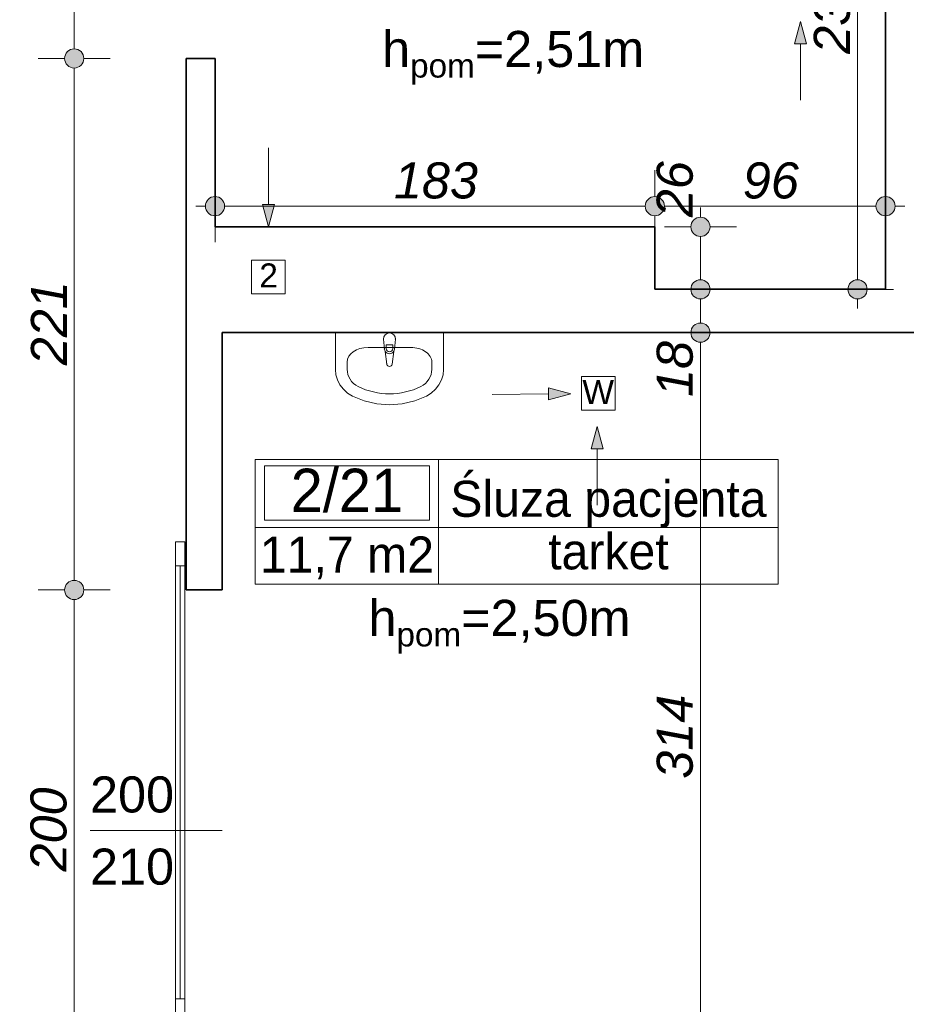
# Model space of a CAD drawing. Header units: millimetres. Extents: x -13944 to 84772, y -78836 to -35317.
# Tile 33 of 85: x 26552 to 30241, y -61696 to -57602. Entities that reach past the tile are written whole.
import ezdxf
from ezdxf.enums import TextEntityAlignment as Align

# ---------------------------------------------------------------- set-up
doc = ezdxf.new("R2010")
doc.units = ezdxf.units.MM
doc.header["$MEASUREMENT"] = 0
for name, color, linetype, lineweight in [('0_Nr_pióra__3', 7, 'Continuous', 20), ('Drzwi ArchiCAD_Nr_pióra__1', 7, 'Continuous', 0), ('Instalacje - Went_Klim_Nr_pióra__42', 150, 'Continuous', 13), ('Konstrukcja - Ściany zew_Nr_pióra__6', 7, 'Continuous', 35), ('Metryczki pomieszczeń ArchiCADa_Nr_pióra__1', 7, 'Continuous', 0), ('Wnetrze - Sanitariaty_Nr_pióra__22', 8, 'Continuous', 13), ('Wymiarowanie - Ogólne_Nr_pióra__82', 114, 'Continuous', 13), ('Znaczniki drzwi ArchiCADa_Nr_pióra__1', 7, 'Continuous', 0), ('Znaczniki drzwi ArchiCADa_Nr_pióra__7', 7, 'Continuous', 70)]:
    doc.layers.add(name, color=color, linetype=linetype, lineweight=lineweight)
doc.layers.add('Elementy modelu - Strefy', color=7, linetype='Continuous')
doc.layers.add('Wymiarowanie - Ogólne', color=7, linetype='Continuous')
doc.styles.add('GENERATED_STYLE_1', font='txt')
doc.styles.add('GENERATED_STYLE_2', font='txt')
doc.styles.add('GENERATED_STYLE_3', font='txt')
doc.styles.add('GENERATED_STYLE_4', font='txt')
doc.dimstyles.new('GENERATED_STYLE__1', dxfattribs={"dimtxt": 150, "dimasz": 152, "dimexe": 0.18, "dimexo": 0, "dimgap": 0.09, "dimtad": 1, "dimlfac": 0.1, "dimzin": 0, "dimdsep": 46, "dimtxsty": 'GENERATED_STYLE_3', "dimblk": 'ARROWHEAD_11', "dimblk1": 'ARROWHEAD_11', "dimblk2": 'ARROWHEAD_11', "dimcen": 0.09, "dimclrd": 114, "dimclre": 114, "dimclrt": 114, "dimazin": 0, "dimtfac": 1, "dimtdec": 4, "dimtmove": 0, "dimatfit": 3, "dimfxl": 1, "dimtolj": 1, "dimtzin": 0, "dimarcsym": 0})
doc.dimstyles.new('GENERATED_STYLE__2', dxfattribs={"dimtxt": 150, "dimasz": 152, "dimexe": 0.18, "dimexo": 0, "dimgap": 0.09, "dimtad": 1, "dimtih": 1, "dimtoh": 1, "dimlfac": 0.1, "dimzin": 0, "dimdsep": 46, "dimtxsty": 'GENERATED_STYLE_3', "dimblk": 'ARROWHEAD_11', "dimblk1": 'ARROWHEAD_11', "dimblk2": 'ARROWHEAD_11', "dimcen": 0.09, "dimclrd": 114, "dimclre": 114, "dimclrt": 114, "dimazin": 0, "dimtfac": 1, "dimtdec": 4, "dimtmove": 0, "dimatfit": 3, "dimfxl": 1, "dimtolj": 1, "dimtzin": 0, "dimarcsym": 0})

# ---------------------------------------------------------------- blocks, each defined once
blk = doc.blocks.new('Śluza pacjenta_2_21_21', base_point=(28295.1, -59713.7))
at = {"layer": 'Metryczki pomieszczeń ArchiCADa_Nr_pióra__1', "linetype": 'Continuous'}
for p, q in [((27531.9, -59430.8), (29707.7, -59430.8)), ((27531.9, -59949.4), (27531.9, -59430.8)), ((28295.1, -59430.8), (28295.1, -59949.4)), ((29707.7, -59430.8), (29707.7, -59949.4)), ((27570, -59456.8), (28256.9, -59456.8)), ((27570, -59683.1), (27570, -59456.8)), ((28256.9, -59456.8), (28256.9, -59683.1)), ((28256.9, -59683.1), (27570, -59683.1)), ((27531.9, -59713.7), (29707.7, -59713.7)), ((29707.7, -59949.4), (27531.9, -59949.4))]:
    blk.add_line(p, q, dxfattribs=at)
at = {"layer": 'Metryczki pomieszczeń ArchiCADa_Nr_pióra__1'}
for tag, height, style, p in [('ROOM_NUMBER', 180, 'GENERATED_STYLE_2', (27913.5, -59558.8)), ('ROOM_NAME', 150, 'GENERATED_STYLE_1', (29001.4, -59593.8)), ('floor_f', 150, 'GENERATED_STYLE_1', (29001.4, -59812.4)), ('ROOM_CALC_AREA', 150, 'GENERATED_STYLE_1', (27913.5, -59825.8))]:
    blk.add_attdef(tag, text='', height=height, dxfattribs=dict(at, style=style)).set_placement(p, align=Align.MIDDLE_CENTER)
blk = doc.blocks.new('*D332')
at = {"layer": 'Wymiarowanie - Ogólne_Nr_pióra__82', "linetype": 'Continuous'}
for points in [[(26818.8, -59973), (26815.7, -59957.7), (26807.1, -59944.7), (26794.1, -59936), (26778.8, -59933), (26763.5, -59936), (26750.5, -59944.7), (26741.8, -59957.7), (26738.8, -59973), (26741.8, -59988.3), (26750.5, -60001.3), (26763.5, -60009.9), (26778.8, -60013), (26794.1, -60009.9), (26807.1, -60001.3), (26815.7, -59988.3)], [(26818.8, -61973), (26815.7, -61957.7), (26807.1, -61944.7), (26794.1, -61936), (26778.8, -61933), (26763.5, -61936), (26750.5, -61944.7), (26741.8, -61957.7), (26738.8, -61973), (26741.8, -61988.3), (26750.5, -62001.3), (26763.5, -62009.9), (26778.8, -62013), (26794.1, -62009.9), (26807.1, -62001.3), (26815.7, -61988.3)]]:
    blk.add_hatch(color=256, dxfattribs=at).paths.add_polyline_path(points)
for p, q in [((26738.8, -59973), (26628.8, -59973)), ((26928.8, -59973), (26818.8, -59973)), ((26778.8, -61933), (26778.8, -60013)), ((26738.8, -61973), (26628.8, -61973)), ((26928.8, -61973), (26818.8, -61973))]:
    blk.add_line(p, q, dxfattribs=at)
for centre in [(26778.8, -59973), (26778.8, -61973)]:
    blk.add_circle(centre, 40, dxfattribs=at)
at = {"layer": 'Wymiarowanie - Ogólne_Nr_pióra__82', "insert": (26748.8, -61143.7), "char_height": 150, "attachment_point": 7, "rotation": 90, "style": 'GENERATED_STYLE_3'}
blk.add_mtext('\\A1;{\\fArial|b0|i1|c238|p38;200}', dxfattribs=at)
blk = doc.blocks.new('ARROWHEAD_11')
at = {"color": 0, "linetype": 'Continuous', "lineweight": 0}
blk.add_line((0, 0), (-1, 0), dxfattribs=at)
at = {"color": 0, "linetype": 'Continuous', "lineweight": 0, "const_width": 0.25, "flags": 128}
blk.add_lwpolyline([(-0.125, 0, 1), (0.125, 0, 1)], format="xyb", close=True, dxfattribs=at)
blk = doc.blocks.new('*D333')
at = {"layer": 'Wymiarowanie - Ogólne_Nr_pióra__82', "linetype": 'Continuous'}
for points in [[(26818.8, -57763), (26815.7, -57747.7), (26807.1, -57734.7), (26794.1, -57726), (26778.8, -57723), (26763.5, -57726), (26750.5, -57734.7), (26741.8, -57747.7), (26738.8, -57763), (26741.8, -57778.3), (26750.5, -57791.3), (26763.5, -57799.9), (26778.8, -57803), (26794.1, -57799.9), (26807.1, -57791.3), (26815.7, -57778.3)], [(26818.8, -59973), (26815.7, -59957.7), (26807.1, -59944.7), (26794.1, -59936), (26778.8, -59933), (26763.5, -59936), (26750.5, -59944.7), (26741.8, -59957.7), (26738.8, -59973), (26741.8, -59988.3), (26750.5, -60001.3), (26763.5, -60009.9), (26778.8, -60013), (26794.1, -60009.9), (26807.1, -60001.3), (26815.7, -59988.3)]]:
    blk.add_hatch(color=256, dxfattribs=at).paths.add_polyline_path(points)
for p, q in [((26738.8, -57763), (26628.8, -57763)), ((26928.8, -57763), (26818.8, -57763)), ((26778.8, -59933), (26778.8, -57803)), ((26738.8, -59973), (26628.8, -59973)), ((26928.8, -59973), (26818.8, -59973))]:
    blk.add_line(p, q, dxfattribs=at)
for centre in [(26778.8, -57763), (26778.8, -59973)]:
    blk.add_circle(centre, 40, dxfattribs=at)
at = {"layer": 'Wymiarowanie - Ogólne_Nr_pióra__82', "insert": (26748.8, -59038.7), "char_height": 150, "attachment_point": 7, "rotation": 90, "style": 'GENERATED_STYLE_3'}
blk.add_mtext('\\A1;{\\fArial|b0|i1|c238|p38;221}', dxfattribs=at)
blk = doc.blocks.new('*D334')
at = {"layer": 'Wymiarowanie - Ogólne_Nr_pióra__82', "linetype": 'Continuous'}
for points in [[(26818.8, -56683), (26815.7, -56667.7), (26807.1, -56654.7), (26794.1, -56646), (26778.8, -56643), (26763.5, -56646), (26750.5, -56654.7), (26741.8, -56667.7), (26738.8, -56683), (26741.8, -56698.3), (26750.5, -56711.3), (26763.5, -56719.9), (26778.8, -56723), (26794.1, -56719.9), (26807.1, -56711.3), (26815.7, -56698.3)], [(26818.8, -57763), (26815.7, -57747.7), (26807.1, -57734.7), (26794.1, -57726), (26778.8, -57723), (26763.5, -57726), (26750.5, -57734.7), (26741.8, -57747.7), (26738.8, -57763), (26741.8, -57778.3), (26750.5, -57791.3), (26763.5, -57799.9), (26778.8, -57803), (26794.1, -57799.9), (26807.1, -57791.3), (26815.7, -57778.3)]]:
    blk.add_hatch(color=256, dxfattribs=at).paths.add_polyline_path(points)
for p, q in [((26738.8, -56683), (26628.8, -56683)), ((26928.8, -56683), (26818.8, -56683)), ((26778.8, -57723), (26778.8, -56723)), ((26738.8, -57763), (26628.8, -57763)), ((26928.8, -57763), (26818.8, -57763))]:
    blk.add_line(p, q, dxfattribs=at)
for centre in [(26778.8, -56683), (26778.8, -57763)]:
    blk.add_circle(centre, 40, dxfattribs=at)
at = {"layer": 'Wymiarowanie - Ogólne_Nr_pióra__82', "insert": (26748.8, -57393.7), "char_height": 150, "attachment_point": 7, "rotation": 90, "style": 'GENERATED_STYLE_3'}
blk.add_mtext('\\A1;{\\fArial|b0|i1|c238|p38;108}', dxfattribs=at)
blk = doc.blocks.new('*D369')
at = {"layer": 'Wymiarowanie - Ogólne_Nr_pióra__82', "linetype": 'Continuous'}
for points in [[(29424.3, -58903), (29421.3, -58887.7), (29412.6, -58874.7), (29399.6, -58866), (29384.3, -58863), (29369, -58866), (29356, -58874.7), (29347.4, -58887.7), (29344.3, -58903), (29347.4, -58918.3), (29356, -58931.3), (29369, -58939.9), (29384.3, -58943), (29399.6, -58939.9), (29412.6, -58931.3), (29421.3, -58918.3)], [(29424.3, -62043.9), (29421.3, -62028.6), (29412.6, -62015.6), (29399.6, -62006.9), (29384.3, -62003.9), (29369, -62006.9), (29356, -62015.6), (29347.4, -62028.6), (29344.3, -62043.9), (29347.4, -62059.2), (29356, -62072.2), (29369, -62080.8), (29384.3, -62083.9), (29399.6, -62080.8), (29412.6, -62072.2), (29421.3, -62059.2)]]:
    blk.add_hatch(color=256, dxfattribs=at).paths.add_polyline_path(points)
for p, q in [((29344.3, -58903), (29234.3, -58903)), ((29534.3, -58903), (29424.3, -58903)), ((29384.3, -62003.9), (29384.3, -58943)), ((29344.3, -62043.9), (29234.3, -62043.9)), ((29534.3, -62043.9), (29424.3, -62043.9))]:
    blk.add_line(p, q, dxfattribs=at)
for centre in [(29384.3, -58903), (29384.3, -62043.9)]:
    blk.add_circle(centre, 40, dxfattribs=at)
at = {"layer": 'Wymiarowanie - Ogólne_Nr_pióra__82', "char_height": 150, "attachment_point": 7, "rotation": 90, "style": 'GENERATED_STYLE_3'}
for s, insert in [('\\A1;{\\fArial|b0|i1|c238|p38;18}', (29354.3, -59170.6)), ('\\A1;{\\fArial|b0|i1|c238|p38;314}', (29354.3, -60758))]:
    blk.add_mtext(s, dxfattribs=dict(at, insert=insert))
blk = doc.blocks.new('*D370')
at = {"layer": 'Wymiarowanie - Ogólne_Nr_pióra__82', "linetype": 'Continuous'}
for points in [[(29424.3, -58723), (29421.3, -58707.7), (29412.6, -58694.7), (29399.6, -58686), (29384.3, -58683), (29369, -58686), (29356, -58694.7), (29347.4, -58707.7), (29344.3, -58723), (29347.4, -58738.3), (29356, -58751.3), (29369, -58759.9), (29384.3, -58763), (29399.6, -58759.9), (29412.6, -58751.3), (29421.3, -58738.3)], [(29424.3, -58903), (29421.3, -58887.7), (29412.6, -58874.7), (29399.6, -58866), (29384.3, -58863), (29369, -58866), (29356, -58874.7), (29347.4, -58887.7), (29344.3, -58903), (29347.4, -58918.3), (29356, -58931.3), (29369, -58939.9), (29384.3, -58943), (29399.6, -58939.9), (29412.6, -58931.3), (29421.3, -58918.3)]]:
    blk.add_hatch(color=256, dxfattribs=at).paths.add_polyline_path(points)
for p, q in [((29344.3, -58723), (29234.3, -58723)), ((29534.3, -58723), (29424.3, -58723)), ((29384.3, -58863), (29384.3, -58763)), ((29344.3, -58903), (29234.3, -58903)), ((29534.3, -58903), (29424.3, -58903))]:
    blk.add_line(p, q, dxfattribs=at)
for centre in [(29384.3, -58723), (29384.3, -58903)]:
    blk.add_circle(centre, 40, dxfattribs=at)
blk = doc.blocks.new('*D371')
at = {"layer": 'Wymiarowanie - Ogólne_Nr_pióra__82', "linetype": 'Continuous'}
for points in [[(29424.3, -58463), (29421.3, -58447.7), (29412.6, -58434.7), (29399.6, -58426), (29384.3, -58423), (29369, -58426), (29356, -58434.7), (29347.4, -58447.7), (29344.3, -58463), (29347.4, -58478.3), (29356, -58491.3), (29369, -58499.9), (29384.3, -58503), (29399.6, -58499.9), (29412.6, -58491.3), (29421.3, -58478.3)], [(29424.3, -58723), (29421.3, -58707.7), (29412.6, -58694.7), (29399.6, -58686), (29384.3, -58683), (29369, -58686), (29356, -58694.7), (29347.4, -58707.7), (29344.3, -58723), (29347.4, -58738.3), (29356, -58751.3), (29369, -58759.9), (29384.3, -58763), (29399.6, -58759.9), (29412.6, -58751.3), (29421.3, -58738.3)]]:
    blk.add_hatch(color=256, dxfattribs=at).paths.add_polyline_path(points)
for p, q in [((29384.3, -58423), (29384.3, -58383)), ((29344.3, -58463), (29234.3, -58463)), ((29384.3, -58683), (29384.3, -58503)), ((29534.3, -58463), (29424.3, -58463)), ((29344.3, -58723), (29234.3, -58723)), ((29534.3, -58723), (29424.3, -58723))]:
    blk.add_line(p, q, dxfattribs=at)
for centre in [(29384.3, -58463), (29384.3, -58723)]:
    blk.add_circle(centre, 40, dxfattribs=at)
at = {"layer": 'Wymiarowanie - Ogólne_Nr_pióra__82', "insert": (29354.3, -58423), "char_height": 150, "attachment_point": 7, "rotation": 90, "style": 'GENERATED_STYLE_3'}
blk.add_mtext('\\A1;{\\fArial|b0|i1|c238|p38;26}', dxfattribs=at)
blk = doc.blocks.new('*D403')
at = {"layer": 'Wymiarowanie - Ogólne_Nr_pióra__82', "linetype": 'Continuous'}
for points in [[(30078, -56423), (30074.9, -56407.7), (30066.3, -56394.7), (30053.3, -56386), (30038, -56383), (30022.7, -56386), (30009.7, -56394.7), (30001, -56407.7), (29998, -56423), (30001, -56438.3), (30009.7, -56451.3), (30022.7, -56459.9), (30038, -56463), (30053.3, -56459.9), (30066.3, -56451.3), (30074.9, -56438.3)], [(30078, -58723), (30074.9, -58707.7), (30066.3, -58694.7), (30053.3, -58686), (30038, -58683), (30022.7, -58686), (30009.7, -58694.7), (30001, -58707.7), (29998, -58723), (30001, -58738.3), (30009.7, -58751.3), (30022.7, -58759.9), (30038, -58763), (30053.3, -58759.9), (30066.3, -58751.3), (30074.9, -58738.3)]]:
    blk.add_hatch(color=256, dxfattribs=at).paths.add_polyline_path(points)
for p, q in [((30038, -56383), (30038, -56343)), ((29998, -56423), (29888, -56423)), ((30188, -56423), (30078, -56423)), ((30038, -58683), (30038, -56463)), ((29998, -58723), (29888, -58723)), ((30188, -58723), (30078, -58723)), ((30038, -58803), (30038, -58763))]:
    blk.add_line(p, q, dxfattribs=at)
for centre in [(30038, -56423), (30038, -58723)]:
    blk.add_circle(centre, 40, dxfattribs=at)
at = {"layer": 'Wymiarowanie - Ogólne_Nr_pióra__82', "insert": (30008, -57743.7), "char_height": 150, "attachment_point": 7, "rotation": 90, "style": 'GENERATED_STYLE_3'}
blk.add_mtext('\\A1;{\\fArial|b0|i1|c238|p38;230}', dxfattribs=at)
blk = doc.blocks.new('*D404')
at = {"layer": 'Wymiarowanie - Ogólne_Nr_pióra__82', "linetype": 'Continuous'}
for points in [[(27404.6, -58377.2), (27401.6, -58361.9), (27392.9, -58348.9), (27379.9, -58340.2), (27364.6, -58337.2), (27349.3, -58340.2), (27336.3, -58348.9), (27327.6, -58361.9), (27324.6, -58377.2), (27327.6, -58392.5), (27336.3, -58405.5), (27349.3, -58414.1), (27364.6, -58417.2), (27379.9, -58414.1), (27392.9, -58405.5), (27401.6, -58392.5)], [(29234.6, -58377.2), (29231.6, -58361.9), (29222.9, -58348.9), (29209.9, -58340.2), (29194.6, -58337.2), (29179.3, -58340.2), (29166.3, -58348.9), (29157.6, -58361.9), (29154.6, -58377.2), (29157.6, -58392.5), (29166.3, -58405.5), (29179.3, -58414.1), (29194.6, -58417.2), (29209.9, -58414.1), (29222.9, -58405.5), (29231.6, -58392.5)]]:
    blk.add_hatch(color=256, dxfattribs=at).paths.add_polyline_path(points)
for p, q in [((27364.6, -58337.2), (27364.6, -58227.2)), ((29194.6, -58337.2), (29194.6, -58227.2)), ((27284.6, -58377.2), (27324.6, -58377.2)), ((27404.6, -58377.2), (29154.6, -58377.2)), ((27364.6, -58527.2), (27364.6, -58417.2)), ((29194.6, -58527.2), (29194.6, -58417.2))]:
    blk.add_line(p, q, dxfattribs=at)
for centre in [(27364.6, -58377.2), (29194.6, -58377.2)]:
    blk.add_circle(centre, 40, dxfattribs=at)
at = {"layer": 'Wymiarowanie - Ogólne_Nr_pióra__82', "insert": (28108.9, -58347.2), "char_height": 150, "attachment_point": 7, "style": 'GENERATED_STYLE_3'}
blk.add_mtext('\\A1;{\\fArial|b0|i1|c238|p38;183}', dxfattribs=at)
blk = doc.blocks.new('*D405')
at = {"layer": 'Wymiarowanie - Ogólne_Nr_pióra__82', "linetype": 'Continuous'}
for points in [[(29234.6, -58377.2), (29231.6, -58361.9), (29222.9, -58348.9), (29209.9, -58340.2), (29194.6, -58337.2), (29179.3, -58340.2), (29166.3, -58348.9), (29157.6, -58361.9), (29154.6, -58377.2), (29157.6, -58392.5), (29166.3, -58405.5), (29179.3, -58414.1), (29194.6, -58417.2), (29209.9, -58414.1), (29222.9, -58405.5), (29231.6, -58392.5)], [(30194.6, -58377.2), (30191.6, -58361.9), (30182.9, -58348.9), (30169.9, -58340.2), (30154.6, -58337.2), (30139.3, -58340.2), (30126.3, -58348.9), (30117.6, -58361.9), (30114.6, -58377.2), (30117.6, -58392.5), (30126.3, -58405.5), (30139.3, -58414.1), (30154.6, -58417.2), (30169.9, -58414.1), (30182.9, -58405.5), (30191.6, -58392.5)]]:
    blk.add_hatch(color=256, dxfattribs=at).paths.add_polyline_path(points)
for p, q in [((29194.6, -58337.2), (29194.6, -58227.2)), ((30154.6, -58337.2), (30154.6, -58227.2)), ((29234.6, -58377.2), (30114.6, -58377.2)), ((30194.6, -58377.2), (30234.6, -58377.2)), ((29194.6, -58527.2), (29194.6, -58417.2)), ((30154.6, -58527.2), (30154.6, -58417.2))]:
    blk.add_line(p, q, dxfattribs=at)
for centre in [(29194.6, -58377.2), (30154.6, -58377.2)]:
    blk.add_circle(centre, 40, dxfattribs=at)
at = {"layer": 'Wymiarowanie - Ogólne_Nr_pióra__82', "insert": (29560.8, -58347.2), "char_height": 150, "attachment_point": 7, "style": 'GENERATED_STYLE_3'}
blk.add_mtext('\\A1;{\\fArial|b0|i1|c238|p38;96}', dxfattribs=at)

msp = doc.modelspace()

# ---------------------------------------------------------------- hatches: boundary and pattern name
at = {"layer": 'Instalacje - Went_Klim_Nr_pióra__42', "linetype": 'Continuous'}
for points in [[(29800.757, -57609.318), (29775.757, -57702.62), (29825.757, -57702.62)], [(27587.078, -58462.978), (27612.078, -58369.677), (27562.078, -58369.677)], [(28845.509, -59156.964), (28751.965, -59132.889), (28752.46, -59182.887)], [(28955.221, -59292.765), (28930.221, -59386.067), (28980.221, -59386.067)]]:
    msp.add_hatch(color=256, dxfattribs=at).paths.add_polyline_path(points)

# ---------------------------------------------------------------- linework, layer by layer
at = {"layer": 'Drzwi ArchiCAD_Nr_pióra__1', "linetype": 'Continuous'}
for p, q in [((27199.602, -59872.978), (27199.601, -59772.978)), ((27199.601, -59772.978), (27239.601, -59772.978)), ((27239.601, -59772.978), (27239.602, -59872.978)), ((27199.602, -59872.978), (27219.602, -59872.978)), ((27199.613, -61672.978), (27199.602, -59872.978)), ((27239.602, -59872.978), (27199.602, -59872.978)), ((27219.602, -59872.978), (27219.613, -61672.978)), ((27219.602, -59872.978), (27239.602, -59872.978)), ((27219.613, -61672.978), (27219.602, -59872.978)), ((27219.613, -61672.978), (27219.602, -59872.978)), ((27239.602, -59872.978), (27239.613, -61672.978)), ((27219.613, -61672.978), (27199.613, -61672.978)), ((27199.613, -61772.978), (27199.613, -61672.978)), ((27199.613, -61672.978), (27239.613, -61672.978)), ((27239.613, -61672.978), (27219.613, -61672.978)), ((27239.613, -61672.978), (27239.613, -61772.978))]:
    msp.add_line(p, q, dxfattribs=at)
at = {"layer": 'Instalacje - Went_Klim_Nr_pióra__42', "linetype": 'Continuous'}
for p, q in [((29800.757, -57609.318), (29775.757, -57702.62)), ((29800.757, -57609.318), (29825.757, -57702.62)), ((29825.757, -57702.62), (29775.757, -57702.62)), ((29800.757, -57937.011), (29800.757, -57702.62)), ((27587.078, -58135.286), (27587.078, -58369.677)), ((27587.078, -58462.978), (27562.078, -58369.677)), ((27562.078, -58369.677), (27612.078, -58369.677)), ((27587.078, -58462.978), (27612.078, -58369.677)), ((27516.634, -58601.016), (27516.634, -58741.016)), ((27656.634, -58601.016), (27516.634, -58601.016)), ((27656.634, -58741.016), (27656.634, -58601.016)), ((27516.634, -58741.016), (27656.634, -58741.016)), ((28889.849, -59085.798), (29029.849, -59085.798)), ((28889.849, -59225.798), (28889.849, -59085.798)), ((29029.849, -59085.798), (29029.849, -59225.798)), ((28517.833, -59160.208), (28752.213, -59157.888)), ((28845.509, -59156.964), (28751.965, -59132.889)), ((28752.46, -59182.887), (28751.965, -59132.889)), ((28845.509, -59156.964), (28752.46, -59182.887)), ((29029.849, -59225.798), (28889.849, -59225.798)), ((28955.221, -59292.765), (28930.221, -59386.067)), ((28955.221, -59292.765), (28980.221, -59386.067)), ((28980.221, -59386.067), (28930.221, -59386.067)), ((28955.221, -59620.457), (28955.221, -59386.067))]:
    msp.add_line(p, q, dxfattribs=at)
at = {"layer": 'Konstrukcja - Ściany zew_Nr_pióra__6', "linetype": 'Continuous'}
for p, q in [((27244.596, -57762.978), (27364.596, -57762.978)), ((27244.603, -59972.978), (27394.603, -59972.977))]:
    msp.add_line(p, q, dxfattribs=at)
at = {"layer": 'Konstrukcja - Ściany zew_Nr_pióra__6', "linetype": 'Continuous', "flags": 128}
for points in [[(30154.596, -56422.978), (30154.596, -58722.978)], [(27244.596, -57762.978), (27244.596, -58462.978)], [(27364.596, -58462.978), (27364.596, -57762.978)], [(27244.594, -58462.978), (27244.603, -59972.978)], [(29194.596, -58462.978), (27364.596, -58462.978)], [(29194.596, -58722.978), (29194.596, -58462.978)], [(30154.596, -58722.978), (29194.596, -58722.978)], [(27394.596, -58902.978), (29194.596, -58902.978)], [(27394.603, -59972.977), (27394.596, -58902.978)], [(29194.596, -58902.978), (31014.596, -58902.978)]]:
    msp.add_lwpolyline(points, dxfattribs=at)
at = {"layer": 'Wnetrze - Sanitariaty_Nr_pióra__22', "linetype": 'Continuous'}
for p, q in [((27865.448, -58902.978), (28315.448, -58902.978)), ((27865.448, -59055.705), (27865.448, -58902.978)), ((28315.448, -58902.978), (28315.448, -59055.705)), ((28069.448, -58971.476), (28065.448, -58929.523)), ((28115.448, -58929.523), (28111.448, -58971.476)), ((28001.328, -58964.523), (28179.567, -58964.523)), ((28079.348, -59033.923), (28072.718, -58980.99)), ((28076.848, -58954.434), (28076.848, -58969.304)), ((28104.048, -58954.434), (28076.848, -58954.434)), ((28108.178, -58980.99), (28101.548, -59033.923)), ((28104.048, -58969.304), (28104.048, -58954.434)), ((27914.361, -59025.16), (27914.361, -59055.705)), ((28266.535, -59025.16), (28266.535, -59055.705)), ((27867.619, -59078.186), (27865.448, -59055.705)), ((28315.448, -59055.705), (28313.277, -59078.186)), ((27874.063, -59099.949), (27867.619, -59078.186)), ((27884.574, -59120.298), (27874.063, -59099.949)), ((28306.833, -59099.949), (28296.322, -59120.298)), ((28313.277, -59078.186), (28306.833, -59099.949)), ((27898.816, -59138.582), (27884.574, -59120.298)), ((27916.334, -59154.218), (27898.816, -59138.582)), ((27936.567, -59166.705), (27916.334, -59154.218)), ((28264.562, -59154.218), (28244.328, -59166.705)), ((28282.08, -59138.582), (28264.562, -59154.218)), ((28296.322, -59120.298), (28282.08, -59138.582)), ((27985.461, -59186.666), (27936.567, -59166.705)), ((28037.227, -59198.865), (27985.461, -59186.666)), ((28090.448, -59202.969), (28037.227, -59198.865)), ((28143.669, -59198.865), (28090.448, -59202.969)), ((28195.434, -59186.666), (28143.669, -59198.865)), ((28244.328, -59166.705), (28195.434, -59186.666))]:
    msp.add_line(p, q, dxfattribs=at)
for centre, radius, start, end in [((28090.448, -58929.523), 25, 0, 180), ((28090.448, -58969.576), 21.086, 185.169607, 212.771025), ((28090.448, -58969.576), 21.086, 212.771025, 327.228975), ((28090.448, -58969.304), 13.6, 180, 0), ((28090.448, -58969.576), 21.086, 327.228975, 354.830393), ((28090.448, -59032.533), 11.187, 187.138925, 352.861075)]:
    msp.add_arc(centre, radius, start, end, dxfattribs=at)
for centre, major_axis, ratio, start_param, end_param in [((28001.426, -59025.16), (87.049, 0), 0.69657392, 1.57079633, 3.14159265), ((28179.469, -59025.16), (87.049, 0), 0.69657392, 0, 1.57079633), ((28001.309, -59055.705), (86.948, 0), 0.92929293, 3.14159265, 4.21541415), ((28179.587, -59055.705), (86.948, 0), 0.92929293, 5.20936381, 6.28318531), ((28090.448, -58902.978), (273.913, 0), 0.92929293, 4.21541414, 5.20936382)]:
    msp.add_ellipse(centre, major_axis=major_axis, ratio=ratio, start_param=start_param, end_param=end_param, dxfattribs=at)
for p in [(28115.448, -58929.523), (28069.448, -58971.476), (28108.178, -58980.99), (28079.348, -59033.923)]:
    msp.add_point(p, dxfattribs=at)
at = {"layer": 'Znaczniki drzwi ArchiCADa_Nr_pióra__1', "linetype": 'Continuous'}
msp.add_line((26844.609, -60972.98), (27394.609, -60972.977), dxfattribs=at)

# ---------------------------------------------------------------- block references
at = {"layer": 'Elementy modelu - Strefy', "linetype": 'Continuous'}
ref = msp.add_blockref('Śluza pacjenta_2_21_21', (28295.088, -59713.705), dxfattribs=at)
ref.add_attrib('ROOM_NAME', 'Śluza pacjenta', dxfattribs={"layer": 'Metryczki pomieszczeń ArchiCADa_Nr_pióra__1', "color": 7, "height": 150, "style": 'GENERATED_STYLE_1'}).set_placement((29001.411, -59593.808), align=Align.MIDDLE_CENTER)
ref.add_attrib('ROOM_NUMBER', '2/21', dxfattribs={"layer": 'Metryczki pomieszczeń ArchiCADa_Nr_pióra__1', "color": 7, "height": 180, "style": 'GENERATED_STYLE_2'}).set_placement((27913.488, -59558.756), align=Align.MIDDLE_CENTER)
ref.add_attrib('ROOM_CALC_AREA', '11,7 m2', dxfattribs={"layer": 'Metryczki pomieszczeń ArchiCADa_Nr_pióra__1', "color": 7, "height": 150, "style": 'GENERATED_STYLE_1'}).set_placement((27913.488, -59825.757), align=Align.MIDDLE_CENTER)
ref.add_attrib('floor_f', 'tarket', dxfattribs={"layer": 'Metryczki pomieszczeń ArchiCADa_Nr_pióra__1', "color": 7, "height": 150, "style": 'GENERATED_STYLE_1'}).set_placement((29001.411, -59812.385), align=Align.MIDDLE_CENTER)

# ---------------------------------------------------------------- texts
at = {"layer": '0_Nr_pióra__3', "linetype": 'Continuous', "char_height": 150, "attachment_point": 2, "style": 'GENERATED_STYLE_4'}
for s, insert in [('\\A1;{\\fArial|b0|i0|c0|p38;h\\fArial|b0|i0|c0|p38;\\A1{\\H.66x;\\S ^ pom;}\\fArial|b0|i0|c0|p38;=2,51m}', (28605.057, -57604.826)), ('\\A1;{\\fArial|b0|i0|c0|p38;h\\fArial|b0|i0|c0|p38;\\A1{\\H.66x;\\S ^ pom;}\\fArial|b0|i0|c0|p38;=2,50m}', (28548.233, -59970.262))]:
    msp.add_mtext(s, dxfattribs=dict(at, insert=insert))
at = {"layer": 'Instalacje - Went_Klim_Nr_pióra__42', "linetype": 'Continuous', "char_height": 100, "style": 'GENERATED_STYLE_1'}
for s, insert, attachment_point in [('\\A1;{\\fArial|b0|i0|c238|p38;2}', (27548.691, -58665.301), 4), ('\\A1;{\\fArial|b0|i0|c238|p38;W}', (29024.763, -59150.084), 6)]:
    msp.add_mtext(s, dxfattribs=dict(at, insert=insert, attachment_point=attachment_point))
at = {"layer": 'Znaczniki drzwi ArchiCADa_Nr_pióra__7', "char_height": 150, "attachment_point": 7, "rotation": 0.000335, "style": 'GENERATED_STYLE_1'}
for s, insert in [('\\A1;{\\fArial|b0|i0|c238|p38;200}', (26844.608, -60900.448)), ('\\A1;{\\fArial|b0|i0|c238|p38;210}', (26844.61, -61200.448))]:
    msp.add_mtext(s, dxfattribs=dict(at, insert=insert))

# ---------------------------------------------------------------- dimensions: what is measured, and where the dimension line sits
at = {"layer": 'Wymiarowanie - Ogólne', "color": 114, "linetype": 'Continuous', "lineweight": 13}
for base, p1, p2, picture, middle in [((30037.98, -56422.978), (30154.596, -58722.978), (30154.596, -56422.978), '*D403', (29932.98, -57572.978)), ((26778.774, -56682.978), (27244.596, -57762.978), (27244.596, -56682.978), '*D334', (26673.774, -57222.978)), ((26778.774, -57762.978), (27394.603, -59972.977), (27244.596, -57762.978), '*D333', (26673.774, -58867.977)), ((29384.317, -58462.978), (29194.596, -58722.978), (29194.596, -58462.978), '*D371', (29279.317, -58309.149)), ((29384.317, -58722.978), (29345.823, -58902.978), (29194.596, -58722.978), '*D370', (29279.317, -59056.807)), ((26778.774, -59972.977), (27244.614, -61972.978), (27394.603, -59972.977), '*D332', (26673.774, -60972.977))]:
    dim = msp.add_linear_dim(base=base, p1=p1, p2=p2, angle=90, dimstyle='GENERATED_STYLE__1', dxfattribs=at)
    dim.commit()
    dim.dimension.update_dxf_attribs({"geometry": picture, "text_midpoint": middle, "dimtype": 160, "text_rotation": 90})
for base, p1, p2, picture, middle in [((29194.596, -58377.191), (27364.596, -58462.978), (29194.596, -58462.978), '*D404', (28279.596, -58272.191)), ((30154.596, -58377.191), (29194.596, -58462.978), (30154.596, -58722.978), '*D405', (29674.596, -58272.191))]:
    dim = msp.add_linear_dim(base=base, p1=p1, p2=p2, dimstyle='GENERATED_STYLE__2', dxfattribs=at)
    dim.commit()
    dim.dimension.update_dxf_attribs({"geometry": picture, "text_midpoint": middle, "dimtype": 160})
dim = msp.add_linear_dim(base=(29384.317, -58902.978), p1=(28934.62, -62043.891), p2=(29345.823, -58902.978), angle=90, text='314', dimstyle='GENERATED_STYLE__1', dxfattribs=at)
dim.commit()
dim.dimension.update_dxf_attribs({"geometry": '*D369', "text_midpoint": (29279.317, -60587.263), "dimtype": 160, "text_rotation": 90})

doc.saveas('drawing.dxf')
